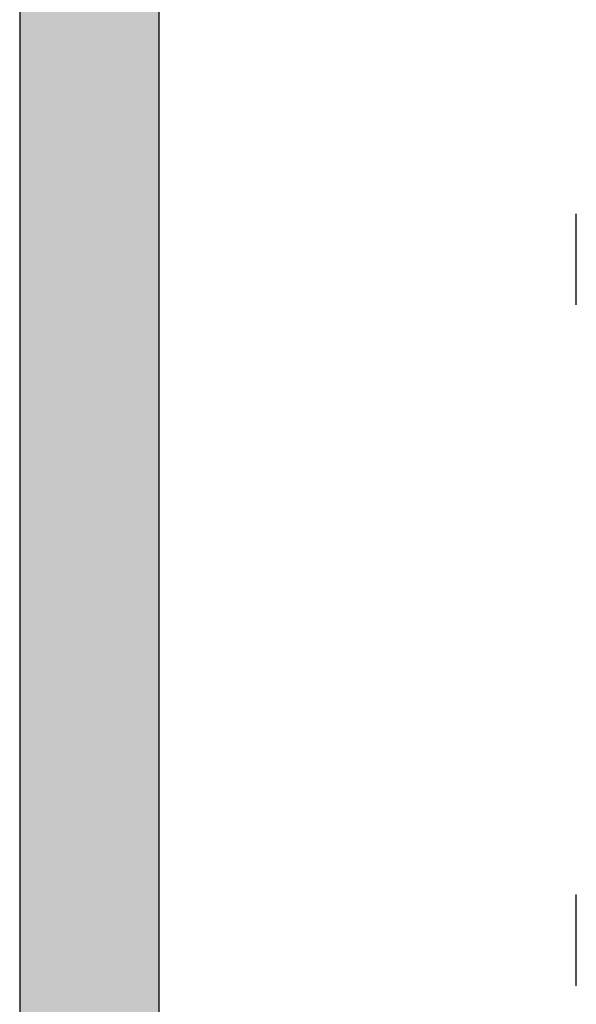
# Model space of a CAD drawing. Header units: metres. Extents: x -1 to 461, y -6 to 31.
# Tile 3 of 29: x 391.15 to 394.14, y 17.49 to 22.79. Entities that reach past the tile are written whole.
import ezdxf

# ---------------------------------------------------------------- set-up
doc = ezdxf.new("R2010")
doc.units = ezdxf.units.M
doc.linetypes.add('CONTINUA', pattern=[0])
doc.layers.add('3D P1 MURS EXISTENTS', color=7, linetype='CONTINUA', lineweight=25)

msp = doc.modelspace()

# ---------------------------------------------------------------- hatches: boundary and pattern name
at = {"layer": '3D P1 MURS EXISTENTS', "linetype": 'CONTINUA', "lineweight": 18, "true_color": 0xa0a0a0, "transparency": 33554687}
msp.add_hatch(color=253, dxfattribs=at).paths.add_polyline_path([(391.1497, 28.3639), (391.1497, 12.8406), (391.8997, 12.8406), (391.8997, 28.3639)])

# ---------------------------------------------------------------- linework, layer by layer
at = {"layer": '3D P1 MURS EXISTENTS', "color": 7, "linetype": 'CONTINUA', "lineweight": 25, "transparency": 33554687}
for p, q in [((391.1497, 28.3639), (391.1497, 12.8406)), ((391.8997, 13.2406), (391.8997, 28.2139)), ((394.1398, 21.2525), (394.1398, 21.7425)), ((394.1398, 17.5925), (394.1398, 18.0825))]:
    msp.add_line(p, q, dxfattribs=at)

doc.saveas('drawing.dxf')
